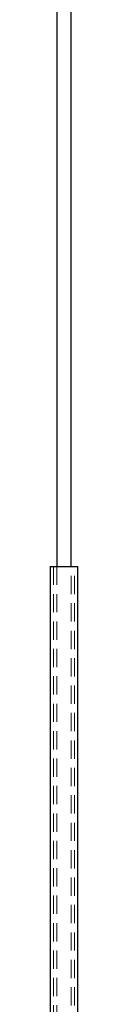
# Model space of a CAD drawing. Header units: millimetres. Extents: x 624 to 866, y 309 to 728.
# Tile 23 of 41: x 830.54 to 832.48, y 377.57 to 445.98. Entities that reach past the tile are written whole.
import ezdxf

# ---------------------------------------------------------------- set-up
doc = ezdxf.new("R2010")
doc.units = ezdxf.units.MM
doc.linetypes.add('HIDDEN', pattern=[1.905, 1.27, -0.635])

msp = doc.modelspace()

# ---------------------------------------------------------------- linework, layer by layer
at = {"color": 7, "linetype": 'Continuous', "lineweight": 25}
for p, q in [((831.009, 567.599), (831.009, 407.98)), ((832.009, 407.98), (832.009, 567.599)), ((830.539, 407.98), (830.539, 375.656)), ((830.539, 407.98), (832.479, 407.98)), ((832.479, 375.656), (832.479, 407.98))]:
    msp.add_line(p, q, dxfattribs=at)
at = {"color": 7, "linetype": 'HIDDEN', "lineweight": 18}
for p, q in [((830.779, 407.98), (830.779, 373.68)), ((831.009, 407.98), (831.009, 373.68)), ((832.009, 373.68), (832.009, 407.98)), ((832.239, 373.68), (832.239, 407.98))]:
    msp.add_line(p, q, dxfattribs=at)

doc.saveas('drawing.dxf')
